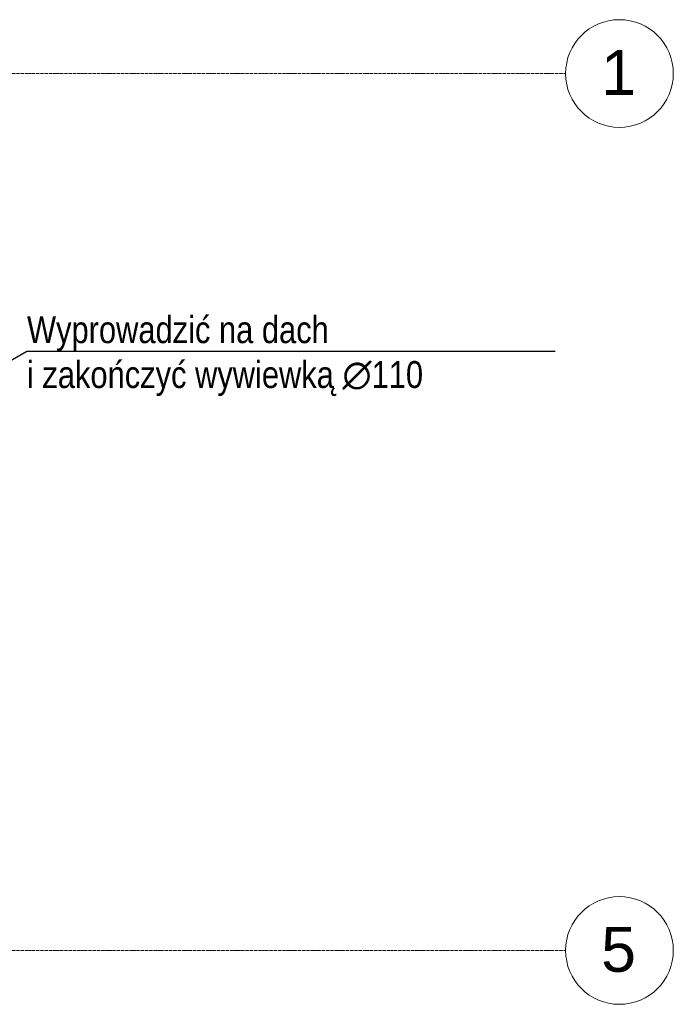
# Model space of a CAD drawing. Header units: inches. Extents: x -112469 to 885939, y -131046 to 286269.
# Tile 118 of 138: x 171868 to 175508, y -44012 to -38527. Entities that reach past the tile are written whole.
import ezdxf
from ezdxf import colors
from ezdxf.entities.mleader import LeaderData, LeaderLine
from ezdxf.math import Vec2, Vec3

# ---------------------------------------------------------------- set-up
doc = ezdxf.new("R2010")
doc.units = ezdxf.units.IN
doc.header["$MEASUREMENT"] = 0
doc.linetypes.add('Linia siatki', pattern=[0.9925, 0.47, -0.2175, 0.0875, -0.2175])
for name, color, linetype, lineweight in [('_IS_kan san', 34, 'Continuous', 40), ('_IS_kan san_opis', 34, 'Continuous', 25), ('S-GRID', 251, 'Continuous', 9), ('S-GRID-IDEN', 251, 'Continuous', 9)]:
    doc.layers.add(name, color=color, linetype=linetype, lineweight=lineweight)
doc.styles.add('Arial', font='arial.ttf', dxfattribs={"height": 25})
doc.styles.get("Standard").update_dxf_attribs({"font": 'arial.ttf'})

# ---------------------------------------------------------------- blocks, each defined once
blk = doc.blocks.new('Siatka - M_Symbol siatki - okrąg-11506-4_Poziom piętra')
at = {"layer": 'S-GRID-IDEN'}
blk.add_circle((0, 0), 0.3, dxfattribs=at)
blk = doc.blocks.new('PIĘTRO')
at = {"layer": 'S-GRID', "color": 251, "linetype": 'Linia siatki'}
for p, q in [((-1420.75, -476.43), (33508.1, -476.43)), ((-1420.75, -5361.43), (33508.1, -5361.43))]:
    blk.add_line(p, q, dxfattribs=at)
at = {"layer": 'S-GRID-IDEN', "color": 251, "char_height": 250, "width": 232.4894, "attachment_point": 1, "style": 'Arial', "bg_fill": 3, "box_fill_scale": 1.25, "bg_fill_color": 256, "bg_fill_true_color": 13158600, "bg_fill_transparency": 0}
for s, insert in [('\\fArial|b0|i0|c238|p34|;1', (33706.02, -345.31)), ('\\fArial|b0|i0|c238|p34|;5', (33706.02, -5230.31))]:
    blk.add_mtext(s, dxfattribs=dict(at, insert=insert))
at = {"layer": 'S-GRID-IDEN', "color": 251, "xscale": 999.9999999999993, "yscale": 999.9999999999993, "zscale": 999.9999999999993, "rotation": 269.9999999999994}
for p in [(33808.1, -476.43), (33808.1, -5361.43)]:
    blk.add_blockref('Siatka - M_Symbol siatki - okrąg-11506-4_Poziom piętra', p, dxfattribs=at)

msp = doc.modelspace()

# ---------------------------------------------------------------- block references
at = {"layer": '_IS_kan san'}
msp.add_blockref('PIĘTRO', (141400.2, -38350.3), dxfattribs=at)

# ---------------------------------------------------------------- next in the draw order: leaders
at = {"layer": '_IS_kan san_opis', "ltscale": 15}
ml = msp.add_multileader_mtext('Standard', dxfattribs=at)
ml.set_content('{\\fArial Narrow|b0|i0|c238|p34;Wyprowadzić na dach\\Pi zakończyć wywiewką ∅110}', color=256)
ml.set_leader_properties()
ml.build(insert=Vec2(0, 0))
ml.multileader.update_dxf_attribs({"text_left_attachment_type": 6, "text_right_attachment_type": 6, "dogleg_length": 0.36, "arrow_head_size": 0.18})
ctx = ml.context
ctx.base_point, ctx.char_height, ctx.arrow_head_size, ctx.landing_gap_size, ctx.plane_origin = Vec3(171908.7, -40372.6), 150, 0.18, 0.09, Vec3(173435.7, -43536.2)
ctx.left_attachment, ctx.right_attachment = 6, 6
notes = []
notes.append((ctx, [(0, (1, 1, 0), (171908.3, -40372.6), (1, 0), 0.36, [(0, [(170573.8, -41141.7)], 0, [])])]))
ctx.mtext.insert, ctx.mtext.line_spacing_style, ctx.mtext.flow_direction = Vec3(171908.8, -40178.5), 2, 5
for ctx, leaders in notes:
    for number, flags, end, landing, length, lines in leaders:
        leader = LeaderData()
        leader.index, (leader.has_last_leader_line, leader.has_dogleg_vector, leader.attachment_direction) = number, flags
        leader.last_leader_point, leader.dogleg_vector, leader.dogleg_length = Vec3(end), Vec3(landing), length
        for number, points, colour, breaks in lines:
            line = LeaderLine()
            line.index, line.vertices, line.color, line.breaks = number, Vec3.list(points), colors.encode_raw_color(colour), breaks
            leader.lines.append(line)
        ctx.leaders.append(leader)

doc.saveas('drawing.dxf')
